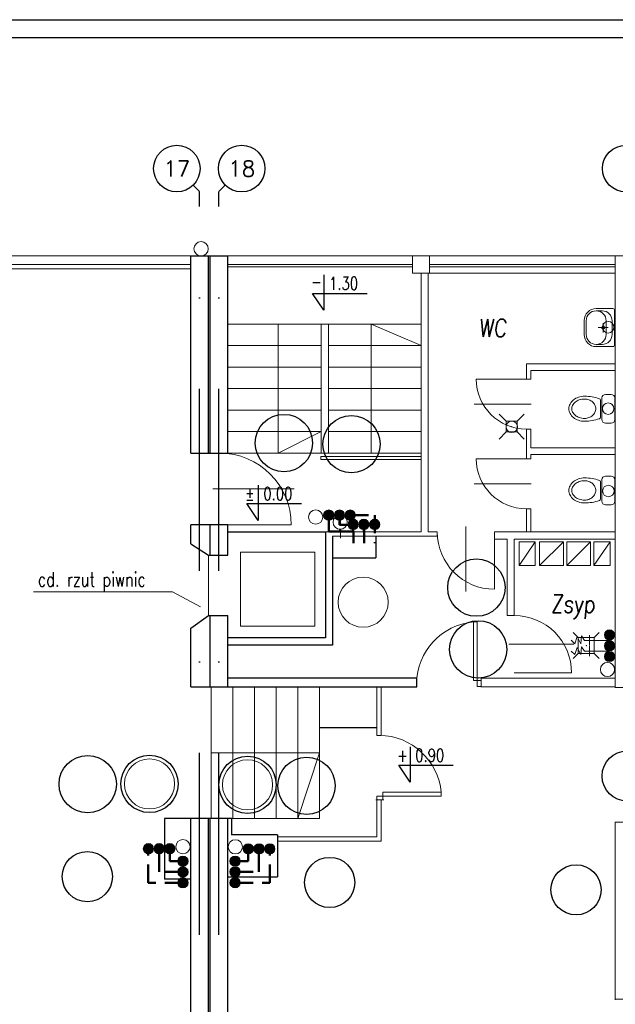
# Model space of a CAD drawing. Header units: millimetres. Extents: x -6513 to 30474, y -6915 to 65597.
# Tile 42 of 256: x 5171 to 6002, y 1237 to 2610. Entities that reach past the tile are written whole.
import ezdxf
from ezdxf.enums import TextEntityAlignment as Align

# ---------------------------------------------------------------- set-up
doc = ezdxf.new("R2010")
doc.units = ezdxf.units.MM
for name, pattern in [('DASHDOTX2', [50.8, 25.4, -12.7, 0, -12.7]), ('DASHEDX2', [38.1, 25.4, -12.7]), ('HIDDEN', [0.375, 0.25, -0.125])]:
    doc.linetypes.add(name, pattern=pattern)
doc.layers.get('0').update_dxf_attribs({"color": 8})
for name, color, linetype, lineweight in [('A-opis', 8, 'Continuous', 25), ('A_cienka', 8, 'Continuous', 5), ('A_linia przekroj', 8, 'Continuous', 25), ('A_widok', 8, 'Continuous', 13), ('CH-KD-ZEWN-RD', 8, 'Continuous', 20), ('CH-KS-WEWN-ISTN-PION-NR', 8, 'Continuous', 20), ('CH-KS-WEWN-ISTN-PRZEWÓD-NAD-POSADZKĄ', 8, 'HIDDEN', 13), ('CH-KS-WEWN-ISTN-PRZYBORY', 8, 'Continuous', 9), ('CH-KS-WEWN-ISTN-WPUST', 8, 'Continuous', 13), ('CH-KS-WEWN-OPIS', 8, 'Continuous', 25), ('CH-KS-WEWN-OPIS-ODNOŚNIK', 8, 'Continuous', 13), ('CH-KS-WEWN-PION', 8, 'Continuous', 20), ('CH-KS-WEWN-PION-NR', 8, 'Continuous', 25), ('CH-KS-WEWN-PODEJŚCIA', 8, 'Continuous', 20), ('CH-KS-WEWN-PRZEWÓD-NAD-POSADZKĄ', 8, 'DASHEDX2', 50), ('CH-KS-WEWN-WPUST', 8, 'Continuous', 20), ('CH-W-WEWN-INOX-BATERIE', 8, 'Continuous', 20), ('CH-W-WEWN-INOX-PION', 8, 'Continuous', 20), ('CH-W-WEWN-INOX-PION-NR', 8, 'Continuous', 25), ('CH-W-WEWN-INOX-PRZEWÓD-CIEPŁA', 8, 'DASHEDX2', 50), ('CH-W-WEWN-INOX-PRZEWÓD-CYRKULACJA', 8, 'DASHDOTX2', 50), ('CH-W-WEWN-INOX-PRZEWÓD-ZIMNA', 8, 'Continuous', 50), ('CH-W-WEWN-PPOŻ-PION-NR', 8, 'Continuous', 25), ('R-TABELKA', 8, 'Continuous', 25)]:
    doc.layers.add(name, color=color, linetype=linetype, lineweight=lineweight)
doc.layers.add('A-osie', color=8, linetype='DASHDOTX2')
doc.styles.add('ROMA', font='romans.shx', dxfattribs={"width": 0.75})
doc.styles.add('ROMANSS', font='romans.shx', dxfattribs={"width": 0.8, "oblique": 5})
doc.styles.add('SIMPLEXD', font='SIMPLEX.SHX', dxfattribs={"width": 0.6})
doc.styles.get("Standard").update_dxf_attribs({"font": 'txt.shx', "width": 0.9})

# ---------------------------------------------------------------- blocks, each defined once
blk = doc.blocks.new('drzwi schem')
at = {"color": 252}
blk.add_line((0, 0), (0, 1), dxfattribs=at)
at = {"color": 252, "ltscale": 10}
blk.add_line((0.5, -0.093), (0.5, 1.04), dxfattribs=at)
at = {"color": 252}
blk.add_arc((0, 0), 1, 0, 90, dxfattribs=at)
blk = doc.blocks.new('skrzydło drzwi')
for p, q in [((-5.5, -4.2), (-5.5, 4.1)), ((-5.5, 4.1), (0, 4.1)), ((0, -5.5), (0, 5.5)), ((0, -4.2), (-5.5, -4.2))]:
    blk.add_line(p, q)
blk.add_lwpolyline([(-5.5, 4.1), (-10.7, 4.1), (-10.7, 85.8), (-5.5, 85.8)], close=True)
blk.add_arc((-2.3, -1.7), 87.9, 95.4859, 178.9235)
blk = doc.blocks.new('MU-STOJĄCA')
at = {"layer": 'CH-KS-WEWN-ISTN-PRZYBORY'}
for p, q in [((15, 0), (-15, 0)), ((-20, -5), (-20, -13)), ((20, -5), (20, -13)), ((15, -18), (-15, -18)), ((12.1, -20), (-12.1, -20))]:
    blk.add_line(p, q, dxfattribs=at)
for points in [[(13.5, -42, 0.086436), (12.4, -35.9, 0.092654), (9.5, -31, 0.103059), (5.1, -27.6, 0.111854), (0, -26.4, 0.111854), (-5.1, -27.6, 0.103059), (-9.5, -31, 0.092654), (-12.4, -35.9, 0.086436), (-13.5, -42, 0.086436)], [(-17.5, -42, 0.07974), (-16.1, -50.6, 0.08865), (-12.4, -57.6, 0.10507), (-6.5, -62.4, 0.120602), (0, -64, 0.120602), (6.5, -62.4, 0.10507), (12.4, -57.6, 0.08865), (16.1, -50.6, 0.07974), (17.5, -42, 0.07974)], [(-13.5, -42, 0.07974), (-12.3, -49.4, 0.08865), (-9.2, -55.1, 0.10507), (-4.6, -58.9, 0.120602), (0, -60, 0.120602), (4.6, -58.9, 0.10507), (9.2, -55.1, 0.08865), (12.3, -49.4, 0.07974), (13.5, -42, 0.07974)]]:
    blk.add_lwpolyline(points, format="xyb", dxfattribs=at)
for centre, radius, start, end in [((-15, -5), 5, 90, 180), ((-15, -13), 5, 180, 270), ((15, -5), 5, 0, 90), ((15, -13), 5, 270, 0), ((45, -42), 62.5, 160.6961, 180), ((-12.1, -22), 2, 90, 160.6961), ((12.1, -22), 2, 19.3039, 90), ((-45, -42), 62.5, 0, 19.3039)]:
    blk.add_arc(centre, radius, start, end, dxfattribs=at)
blk = doc.blocks.new('SAN8')
at = {"layer": 'CH-KS-WEWN-ISTN-PRZYBORY'}
for p, q in [((-24, -0.268), (-23, 0)), ((-23, 0), (23, 0)), ((23, 0), (24, -0.268)), ((-25, -2), (-24.7321, -1)), ((-25, -24), (-25, -2)), ((-24.7321, -1), (-24, -0.268)), ((-9.1111, -3.1989), (9.1111, -3.1989)), ((8.9289, -10.9324), (-8.9289, -10.9324)), ((0, -12.9595), (-0.704, -13.0995)), ((0, -21.4207), (0, -8.4592)), ((0.704, -13.0995), (0, -12.9595)), ((24, -0.268), (24.732, -1)), ((24.732, -1), (25, -2)), ((25, -2), (25, -24)), ((-22.1111, -16.1989), (-22.1111, -24.1146)), ((5.8704, -14.7992), (-6.4336, -14.7992)), ((-1.6996, -14.0952), (-1.8397, -14.7992)), ((-1.8397, -14.7992), (-1.6996, -15.5032)), ((-1.3009, -13.4984), (-1.6996, -14.0952)), ((-1.6996, -15.5032), (-1.3009, -16.1)), ((-0.704, -13.0995), (-1.3009, -13.4984)), ((-1.3009, -16.1), (-0.704, -16.4988)), ((-0.704, -16.4988), (0, -16.6389)), ((0, -16.6389), (0.704, -16.4988)), ((1.3009, -13.4984), (0.704, -13.0995)), ((0.704, -16.4988), (1.3009, -16.1)), ((1.6996, -14.0952), (1.3009, -13.4984)), ((1.3009, -16.1), (1.6996, -15.5032)), ((1.8397, -14.7992), (1.6996, -14.0952)), ((1.6996, -15.5032), (1.8397, -14.7992)), ((22.1111, -24.1146), (22.1111, -16.1989)), ((-8.9289, -37.2968), (8.9289, -37.2968)), ((9.2257, -40.0035), (-9.2257, -40.0035))]:
    blk.add_line(p, q, dxfattribs=at)
for centre, radius, start, end in [((-9.1111, -16.1989), 13, 90, 180), ((-8.9289, -24.1146), 13.1822, 90, 270), ((8.9289, -24.1146), 13.1822, 270, 90), ((9.1111, -16.1989), 13, 0, 90), ((-9.1111, -24.1146), 15.8893, 179.586731, 269.586792), ((9.1111, -24.1146), 15.8893, 270.413269, 0.413269)]:
    blk.add_arc(centre, radius, start, end, dxfattribs=at)
blk = doc.blocks.new('WP-istn')
at = {"layer": 'CH-KS-WEWN-ISTN-WPUST'}
for p, q in [((-7.5, 7.5), (-17.5, 17.5)), ((7.5, 7.5), (17.5, 17.5)), ((7.5, 7.5), (-7.5, 7.5)), ((-7.5, 7.5), (-7.5, -7.5)), ((7.5, -7.5), (7.5, 7.5)), ((-7.5, -7.5), (-17.5, -17.5)), ((-7.5, -7.5), (7.5, -7.5)), ((7.5, -7.5), (17.5, -17.5))]:
    blk.add_line(p, q, dxfattribs=at)
blk.add_point((0, 0), dxfattribs=at)
blk = doc.blocks.new('WP')
at = {"layer": 'CH-KS-WEWN-WPUST'}
for p, q in [((-18.3, 18.3), (-11.2, 11.2)), ((18.3, 18.3), (11.2, 11.2)), ((-11.2, 11.2), (11.2, 11.2)), ((-11.2, 11.2), (-11.2, -11.2)), ((11.2, 11.2), (11.2, -11.2)), ((-11.2, -11.2), (-18.3, -18.3)), ((-11.2, -11.2), (11.2, -11.2)), ((11.2, -11.2), (18.3, -18.3))]:
    blk.add_line(p, q, dxfattribs=at)
blk.add_point((0, 0), dxfattribs=at)

msp = doc.modelspace()

# ---------------------------------------------------------------- hatches: boundary and pattern name
at = {"layer": 'CH-W-WEWN-INOX-PION'}
h = msp.add_hatch(color=256, dxfattribs=at)
h.paths.add_polyline_path([(5602.055, 1926.385, 0.41806339), (5594.784, 1919.209, 0.41806339), (5602.055, 1912.033)])
h.paths.add_polyline_path([(5602.055, 1912.033, 0.41037418), (5609.137, 1919.209, 0.41037418), (5602.055, 1926.385)])
h = msp.add_hatch(color=256, dxfattribs=at)
h.paths.add_polyline_path([(5617.055, 1926.385, 0.41806339), (5609.784, 1919.209, 0.41806339), (5617.055, 1912.033)])
h.paths.add_polyline_path([(5617.055, 1912.033, 0.41037418), (5624.137, 1919.209, 0.41037418), (5617.055, 1926.385)])
h = msp.add_hatch(color=256, dxfattribs=at)
h.paths.add_polyline_path([(5632.055, 1926.385, 0.41806339), (5624.784, 1919.209, 0.41806339), (5632.055, 1912.033)])
h.paths.add_polyline_path([(5632.055, 1912.033, 0.41037418), (5639.137, 1919.209, 0.41037418), (5632.055, 1926.385)])
h = msp.add_hatch(color=256, dxfattribs=at)
h.paths.add_polyline_path([(5636.196, 1913.403, 0.41806339), (5628.925, 1906.227, 0.41806339), (5636.196, 1899.051)])
h.paths.add_polyline_path([(5636.196, 1899.051, 0.41037418), (5643.278, 1906.227, 0.41037418), (5636.196, 1913.403)])
h = msp.add_hatch(color=256, dxfattribs=at)
h.paths.add_polyline_path([(5651.196, 1913.403, 0.41806339), (5643.925, 1906.227, 0.41806339), (5651.196, 1899.051)])
h.paths.add_polyline_path([(5651.196, 1899.051, 0.41037418), (5658.278, 1906.227, 0.41037418), (5651.196, 1913.403)])
h = msp.add_hatch(color=256, dxfattribs=at)
h.paths.add_polyline_path([(5666.196, 1913.403, 0.41806339), (5658.925, 1906.227, 0.41806339), (5666.196, 1899.051)])
h.paths.add_polyline_path([(5666.196, 1899.051, 0.41037418), (5673.278, 1906.227, 0.41037418), (5666.196, 1913.403)])
h = msp.add_hatch(color=256, dxfattribs=at)
h.paths.add_polyline_path([(6000.871, 1752.012, -0.41806339), (5993.695, 1744.741, -0.41806339), (5986.52, 1752.012)])
h.paths.add_polyline_path([(5986.52, 1752.012, -0.41037418), (5993.695, 1759.094, -0.41037418), (6000.871, 1752.012)])
h = msp.add_hatch(color=256, dxfattribs=at)
h.paths.add_polyline_path([(6000.871, 1737.012, -0.41806339), (5993.695, 1729.741, -0.41806339), (5986.52, 1737.012)])
h.paths.add_polyline_path([(5986.52, 1737.012, -0.41037418), (5993.695, 1744.094, -0.41037418), (6000.871, 1737.012)])
h = msp.add_hatch(color=256, dxfattribs=at)
h.paths.add_polyline_path([(6000.871, 1722.012, -0.41806339), (5993.695, 1714.741, -0.41806339), (5986.52, 1722.012)])
h.paths.add_polyline_path([(5986.52, 1722.012, -0.41037418), (5993.695, 1729.094, -0.41037418), (6000.871, 1722.012)])
h = msp.add_hatch(color=256, dxfattribs=at)
h.paths.add_polyline_path([(5350.332, 1446.608, 0.41806339), (5357.603, 1453.784, 0.41806339), (5350.332, 1460.96)])
h.paths.add_polyline_path([(5350.332, 1460.96, 0.41037418), (5343.25, 1453.784, 0.41037418), (5350.332, 1446.608)])
h = msp.add_hatch(color=256, dxfattribs=at)
h.paths.add_polyline_path([(5365.332, 1446.608, 0.41806339), (5372.603, 1453.784, 0.41806339), (5365.332, 1460.96)])
h.paths.add_polyline_path([(5365.332, 1460.96, 0.41037418), (5358.25, 1453.784, 0.41037418), (5365.332, 1446.608)])
h = msp.add_hatch(color=256, dxfattribs=at)
h.paths.add_polyline_path([(5380.332, 1446.608, 0.41806339), (5387.603, 1453.784, 0.41806339), (5380.332, 1460.96)])
h.paths.add_polyline_path([(5380.332, 1460.96, 0.41037418), (5373.25, 1453.784, 0.41037418), (5380.332, 1446.608)])
h = msp.add_hatch(color=256, dxfattribs=at)
h.paths.add_polyline_path([(5489.881, 1446.394, -0.41806339), (5482.61, 1453.57, -0.41806339), (5489.881, 1460.746)])
h.paths.add_polyline_path([(5489.881, 1460.746, -0.41037418), (5496.963, 1453.57, -0.41037418), (5489.881, 1446.394)])
h = msp.add_hatch(color=256, dxfattribs=at)
h.paths.add_polyline_path([(5504.881, 1446.394, -0.41806339), (5497.61, 1453.57, -0.41806339), (5504.881, 1460.746)])
h.paths.add_polyline_path([(5504.881, 1460.746, -0.41037418), (5511.963, 1453.57, -0.41037418), (5504.881, 1446.394)])
h = msp.add_hatch(color=256, dxfattribs=at)
h.paths.add_polyline_path([(5519.881, 1446.394, -0.41806339), (5512.61, 1453.57, -0.41806339), (5519.881, 1460.746)])
h.paths.add_polyline_path([(5519.881, 1460.746, -0.41037418), (5526.963, 1453.57, -0.41037418), (5519.881, 1446.394)])
h = msp.add_hatch(color=256, dxfattribs=at)
h.paths.add_polyline_path([(5391.434, 1436.325, 0.41806339), (5398.61, 1429.054, 0.41806339), (5405.785, 1436.325)])
h.paths.add_polyline_path([(5405.785, 1436.325, 0.41037418), (5398.61, 1443.407, 0.41037418), (5391.434, 1436.325)])
h = msp.add_hatch(color=256, dxfattribs=at)
h.paths.add_polyline_path([(5478.498, 1436.415, -0.41806339), (5471.322, 1429.144, -0.41806339), (5464.147, 1436.415)])
h.paths.add_polyline_path([(5464.147, 1436.415, -0.41037418), (5471.322, 1443.497, -0.41037418), (5478.498, 1436.415)])
h = msp.add_hatch(color=256, dxfattribs=at)
h.paths.add_polyline_path([(5391.434, 1421.325, 0.41806339), (5398.61, 1414.054, 0.41806339), (5405.785, 1421.325)])
h.paths.add_polyline_path([(5405.785, 1421.325, 0.41037418), (5398.61, 1428.407, 0.41037418), (5391.434, 1421.325)])
h = msp.add_hatch(color=256, dxfattribs=at)
h.paths.add_polyline_path([(5478.498, 1421.415, -0.41806339), (5471.322, 1414.144, -0.41806339), (5464.147, 1421.415)])
h.paths.add_polyline_path([(5464.147, 1421.415, -0.41037418), (5471.322, 1428.497, -0.41037418), (5478.498, 1421.415)])
h = msp.add_hatch(color=256, dxfattribs=at)
h.paths.add_polyline_path([(5391.434, 1406.325, 0.41806339), (5398.61, 1399.054, 0.41806339), (5405.785, 1406.325)])
h.paths.add_polyline_path([(5405.785, 1406.325, 0.41037418), (5398.61, 1413.407, 0.41037418), (5391.434, 1406.325)])
h = msp.add_hatch(color=256, dxfattribs=at)
h.paths.add_polyline_path([(5478.498, 1406.415, -0.41806339), (5471.322, 1399.144, -0.41806339), (5464.147, 1406.415)])
h.paths.add_polyline_path([(5464.147, 1406.415, -0.41037418), (5471.322, 1413.497, -0.41037418), (5478.498, 1406.415)])

# ---------------------------------------------------------------- linework, layer by layer
at = {"layer": 'A-opis', "color": 9, "ltscale": 0.1}
for p, q in [((5595.375, 2254.208), (5595.375, 2204.979)), ((5595.375, 2204.979), (5579.543, 2228.559)), ((5579.543, 2228.559), (5655.441, 2228.559)), ((5503.715, 1960.81), (5503.715, 1911.581)), ((5503.715, 1911.581), (5487.883, 1935.162)), ((5487.883, 1935.162), (5563.782, 1935.162)), ((5715.652, 1595.767), (5715.652, 1546.538)), ((5715.652, 1546.538), (5699.819, 1570.119)), ((5699.819, 1570.119), (5775.718, 1570.119))]:
    msp.add_line(p, q, dxfattribs=at)
at = {"layer": 'A-osie', "ltscale": 10}
for p, q in [((5413.04, 2379.728), (5421.897, 2370.872)), ((5457.55, 2379.728), (5448.693, 2370.872)), ((5421.897, 825.294), (5421.897, 2370.209)), ((5448.897, 825.294), (5448.897, 2370.209))]:
    msp.add_line(p, q, dxfattribs=at)
at = {"layer": 'A-osie', "linetype": 'Continuous'}
for centre in [(5390.059, 2402.709), (5480.531, 2402.709), (6016.397, 2402.709)]:
    msp.add_circle(centre, 32.5, dxfattribs=at)
at = {"layer": 'A_cienka'}
for p, q in [((4299.397, 2280.737), (6601.397, 2280.737)), ((4869.397, 2268.737), (5409.397, 2268.737)), ((5718.774, 2268.737), (5461.397, 2268.737)), ((5742.774, 2268.737), (6001.397, 2268.737)), ((4869.397, 2262.737), (5409.397, 2262.737)), ((5718.774, 2265.737), (5461.397, 2265.737)), ((5742.774, 2265.737), (6001.397, 2265.737)), ((5742.774, 2256.737), (6001.397, 2256.737)), ((5601.533, 2185.737), (5461.397, 2185.737)), ((5531.465, 2185.737), (5531.465, 2005.737)), ((5591.533, 2005.737), (5591.533, 2185.737)), ((5601.533, 2005.737), (5601.533, 2185.737)), ((5601.536, 2185.737), (5730.774, 2185.737)), ((5661.153, 2005.737), (5661.153, 2185.737)), ((5661.153, 2185.737), (5730.774, 2155.737)), ((5591.533, 2155.737), (5461.397, 2155.737)), ((5601.536, 2155.737), (5730.774, 2155.737)), ((5591.533, 2125.737), (5461.397, 2125.737)), ((5591.533, 2125.737), (5466.533, 2125.737)), ((5601.536, 2125.737), (5726.536, 2125.737)), ((5601.536, 2125.737), (5730.774, 2125.737)), ((5591.533, 2095.737), (5461.397, 2095.737)), ((5601.536, 2095.737), (5730.774, 2095.737)), ((5591.533, 2065.737), (5461.397, 2065.737)), ((5601.536, 2065.737), (5730.774, 2065.737)), ((5591.533, 2035.737), (5461.397, 2035.737)), ((5531.465, 2005.737), (5591.533, 2035.737)), ((5601.536, 2035.737), (5730.774, 2035.737)), ((5591.533, 2005.737), (5461.397, 2005.737)), ((5591.533, 2005.737), (5730.774, 2005.737)), ((5867.472, 1848.89), (5890.041, 1882.128)), ((5896.247, 1848.864), (5929.511, 1882.128)), ((5934.05, 1848.864), (5967.313, 1882.128)), ((5971.852, 1848.89), (5994.421, 1882.128)), ((5434.397, 1779.268), (5434.397, 1863.079))]:
    msp.add_line(p, q, dxfattribs=at)
at = {"layer": 'A_cienka', "ltscale": 10}
for p, q in [((5437.847, 1587.709), (5588.961, 1587.709)), ((5588.961, 1587.709), (5558.739, 1495.709))]:
    msp.add_line(p, q, dxfattribs=at)
at = {"layer": 'A_cienka'}
for points in [[(5867.472, 1882.128), (5890.041, 1882.128), (5890.041, 1848.89), (5867.472, 1848.89)], [(5896.247, 1882.128), (5929.511, 1882.128), (5929.511, 1848.864), (5896.247, 1848.864)], [(5934.05, 1882.128), (5967.313, 1882.128), (5967.313, 1848.864), (5934.05, 1848.864)], [(5971.852, 1882.128), (5994.421, 1882.128), (5994.421, 1848.89), (5971.852, 1848.89)], [(5478.897, 1867.639), (5582.455, 1867.639), (5582.455, 1764.081), (5478.897, 1764.081)]]:
    msp.add_lwpolyline(points, close=True, dxfattribs=at)
at = {"layer": 'A_linia przekroj'}
for p, q in [((5409.397, 2005.737), (5409.397, 2280.737)), ((5409.397, 2005.737), (5409.397, 2280.737)), ((5409.397, 2280.737), (5434.397, 2280.737)), ((5409.397, 2280.737), (5434.397, 2280.737)), ((5434.397, 2005.737), (5434.397, 2280.737)), ((5436.397, 2005.737), (5436.397, 2280.737)), ((5436.397, 2280.737), (5461.397, 2280.737)), ((5436.397, 2280.737), (5461.397, 2280.737)), ((5461.397, 2005.737), (5461.397, 2280.737)), ((5409.397, 2005.737), (5461.397, 2005.737)), ((5409.397, 1879.064), (5409.397, 1905.737)), ((5409.397, 1879.064), (5409.397, 1905.737)), ((5461.397, 1905.737), (5409.397, 1905.737)), ((5436.397, 1863.079), (5436.397, 1905.737)), ((5461.397, 1863.079), (5461.397, 1905.737)), ((5461.397, 1895.746), (5597.487, 1895.746)), ((5597.487, 1895.746), (5597.487, 1747.834)), ((5607.487, 1889.746), (5607.487, 1737.834)), ((5667.487, 1889.746), (5667.487, 1859.746)), ((5409.397, 1879.064), (5434.397, 1863.079)), ((5434.397, 1863.079), (5461.397, 1863.079)), ((5607.487, 1859.746), (5667.487, 1859.746)), ((5409.397, 1761.47), (5434.397, 1779.268)), ((5434.397, 1779.268), (5461.397, 1779.268)), ((5436.397, 1678.737), (5436.397, 1779.268)), ((5461.397, 1678.737), (5461.397, 1779.268)), ((5409.397, 1679.709), (5409.397, 1761.47)), ((5597.487, 1747.834), (5461.397, 1747.834)), ((5607.487, 1737.834), (5461.397, 1737.834)), ((5724.803, 1691.709), (5461.397, 1691.709)), ((5724.803, 1679.709), (5724.803, 1691.709)), ((5588.961, 1622.619), (5668.961, 1622.619)), ((5409.397, 984.737), (5409.397, 1495.709)), ((5409.397, 984.737), (5409.397, 1490.737)), ((5434.397, 984.737), (5434.397, 1495.709)), ((5436.397, 984.737), (5436.397, 1495.709)), ((5461.397, 984.737), (5461.397, 1495.709)), ((5466.347, 1495.709), (5466.347, 1473.246)), ((5530.347, 1473.246), (5466.347, 1473.246)), ((5530.347, 1473.246), (5530.347, 1473.246)), ((5530.347, 1473.246), (5530.347, 1414.355)), ((5461.397, 1414.355), (5530.347, 1414.355))]:
    msp.add_line(p, q, dxfattribs=at)
at = {"layer": 'A_linia przekroj', "ltscale": 5}
for p, q in [((5409.397, 1679.709), (5724.803, 1679.709)), ((5461.397, 1495.709), (5372.847, 1495.709)), ((5372.847, 1495.709), (5372.847, 1411.709)), ((5466.347, 1495.709), (5461.397, 1495.709)), ((5372.847, 1411.709), (5409.397, 1411.709))]:
    msp.add_line(p, q, dxfattribs=at)
at = {"layer": 'A_widok', "ltscale": 5}
for p, q in [((6001.397, 1678.737), (6001.397, 2280.737)), ((6001.397, 1678.737), (6001.397, 2280.737)), ((6001.397, 2280.737), (6031.397, 2280.737)), ((5730.774, 2256.737), (5730.774, 1895.746)), ((5730.774, 2256.737), (5730.774, 2249.519)), ((5740.774, 2256.737), (5740.774, 1895.746)), ((5740.774, 2256.737), (5740.774, 2249.519)), ((5877.776, 2130.107), (5877.776, 2109.077)), ((6001.397, 2130.107), (5877.776, 2130.107)), ((5883.776, 2121.107), (5883.776, 2109.077)), ((6001.397, 2121.107), (5883.776, 2121.107)), ((5877.776, 2109.077), (5883.776, 2109.077)), ((5877.776, 2039.077), (5877.776, 1997.897)), ((5877.776, 2039.077), (5883.776, 2039.077)), ((5883.776, 2039.077), (5883.776, 2012.927)), ((6001.397, 2012.927), (5883.776, 2012.927)), ((5730.774, 2000.955), (5591.157, 2000.955)), ((5591.157, 1996.955), (5730.774, 1996.955)), ((5877.776, 1997.897), (5883.776, 1997.897)), ((6001.397, 2003.927), (5883.776, 2003.927)), ((5883.776, 2003.927), (5883.776, 1997.897)), ((5877.776, 1927.897), (5877.776, 1895.746)), ((5877.776, 1927.897), (5883.776, 1927.897)), ((5883.776, 1927.897), (5883.776, 1895.746)), ((5597.487, 1895.746), (5730.774, 1895.746)), ((5607.487, 1889.746), (5753.348, 1889.746)), ((5740.774, 1895.746), (5753.348, 1895.746)), ((5753.348, 1889.746), (5753.348, 1895.746)), ((5833.348, 1895.746), (6001.397, 1895.746)), ((5833.348, 1885.746), (5833.348, 1895.746)), ((5833.348, 1885.746), (5850.749, 1885.746)), ((5850.749, 1885.746), (5850.749, 1779.061)), ((5860.749, 1885.746), (6001.397, 1885.746)), ((5860.749, 1885.746), (5860.749, 1779.061)), ((5850.749, 1779.061), (5860.749, 1779.061)), ((5814.609, 1679.709), (5814.609, 1691.709)), ((5814.609, 1691.709), (6001.397, 1691.709)), ((5437.847, 1679.709), (5437.847, 1495.709)), ((5468.07, 1679.709), (5468.07, 1495.709)), ((5498.293, 1679.709), (5498.293, 1495.709)), ((5528.516, 1679.709), (5528.516, 1495.709)), ((5558.739, 1679.709), (5558.739, 1495.709)), ((5588.961, 1679.709), (5588.961, 1495.709)), ((5668.961, 1679.069), (5668.961, 1611.845)), ((5668.961, 1679.069), (5668.961, 1611.845)), ((5674.961, 1679.069), (5674.961, 1611.814)), ((6001.397, 1679.709), (5814.609, 1679.709)), ((6001.397, 1678.737), (6097.15, 1678.737)), ((5668.961, 1611.845), (5674.961, 1611.814)), ((5668.961, 1521.762), (5668.961, 1470.355)), ((5674.961, 1521.762), (5674.961, 1464.355)), ((5461.397, 1495.709), (5588.961, 1495.709)), ((5466.347, 1495.709), (5466.347, 1473.246)), ((6001.397, 1242.731), (6001.397, 1490.737)), ((6001.397, 1242.731), (6001.397, 1490.737)), ((6001.397, 1490.737), (6051.397, 1490.737)), ((5466.347, 1473.246), (5530.347, 1473.246)), ((5466.347, 1473.246), (5530.347, 1473.246)), ((5530.347, 1470.355), (5668.961, 1470.355)), ((5530.347, 1464.355), (5674.961, 1464.355)), ((5372.847, 1411.231), (5372.847, 1411.709)), ((6001.397, 1243.862), (6031.397, 1243.862))]:
    msp.add_line(p, q, dxfattribs=at)
at = {"layer": 'A_widok'}
msp.add_line((5591.157, 2000.955), (5591.157, 1996.955), dxfattribs=at)
at = {"layer": 'A_widok', "ltscale": 5}
msp.add_lwpolyline([(5718.774, 2256.737), (5742.774, 2256.737), (5742.774, 2280.737), (5718.774, 2280.737)], close=True, dxfattribs=at)
at = {"layer": 'CH-KD-ZEWN-RD', "ltscale": 10}
msp.add_circle((5423.897, 2290.737), 10, dxfattribs=at)
at = {"layer": 'CH-KS-WEWN-ISTN-PION-NR', "extrusion": (-1.29885e-05, -7.54363e-06, 1)}
for centre in [(5650.029, 1797.658, -0.087), (5351.953, 1544.133, -0.081), (5488.762, 1542.912, -0.083)]:
    msp.add_circle(centre, 35, dxfattribs=at)
at = {"layer": 'CH-KS-WEWN-ISTN-PRZEWÓD-NAD-POSADZKĄ', "ltscale": 50}
for p in [(5593.785, 1916.448), (5618.246, 1887.092)]:
    msp.add_line(p, (5618.246, 1916.448), dxfattribs=at)
at = {"layer": 'CH-KS-WEWN-OPIS-ODNOŚNIK', "ltscale": 10}
for p in [(5190.273, 1812.093), (5422.95, 1791.091)]:
    msp.add_line(p, (5384.231, 1812.093), dxfattribs=at)
at = {"layer": 'CH-KS-WEWN-PION', "extrusion": (-1.29885e-05, 7.54363e-06, 1)}
for centre in [(5583.817, 1916.448, -0.058), (5617.958, 1909.332, -0.059)]:
    msp.add_circle(centre, 9.967, dxfattribs=at)
at = {"layer": 'CH-KS-WEWN-PION', "extrusion": (7.54363e-06, -1.29885e-05, 1)}
msp.add_circle((5990.935, 1703.775, 0.023), 9.967, dxfattribs=at)
at = {"layer": 'CH-KS-WEWN-PION', "extrusion": (-1.29885e-05, -7.54363e-06, 1)}
for centre in [(5398.57, 1456.545, -0.081), (5471.644, 1456.331, -0.082)]:
    msp.add_circle(centre, 9.967, dxfattribs=at)
at = {"layer": 'CH-KS-WEWN-PION-NR', "extrusion": (-1.29885e-05, -7.54363e-06, 1)}
for centre in [(5539.443, 2019.758, -0.087), (5810.501, 1731.834, -0.089), (5351.953, 1544.133, -0.081), (5488.762, 1542.912, -0.083)]:
    msp.add_circle(centre, 40, dxfattribs=at)
at = {"layer": 'CH-KS-WEWN-PODEJŚCIA', "ltscale": 10, "extrusion": (-1.29885e-05, -7.54363e-06, 1)}
for centre in [(5991.85, 2181.267, -0.094), (5991.85, 2067.712, -0.093), (5857.359, 2042.429, -0.091), (5992.161, 1952.894, -0.093)]:
    msp.add_circle(centre, 8, dxfattribs=at)
at = {"layer": 'CH-KS-WEWN-PRZEWÓD-NAD-POSADZKĄ'}
msp.add_line((5617.958, 1899.364), (5617.958, 1895.746), dxfattribs=at)
at = {"layer": 'CH-W-WEWN-INOX-BATERIE'}
for p, q in [((5945.268, 1739.686), (5948.46, 1749.692)), ((5953.566, 1739.686), (5948.46, 1749.692)), ((5953.566, 1739.686), (5954.842, 1750.544)), ((5958.885, 1744.37), (5954.842, 1750.544)), ((5965.695, 1737.456), (5965.695, 1751.456)), ((5945.268, 1739.686), (5940.375, 1744.583)), ((5945.268, 1724.609), (5948.46, 1734.616)), ((5953.566, 1724.609), (5948.46, 1734.616)), ((5953.566, 1724.609), (5954.842, 1735.467)), ((5958.885, 1729.293), (5954.842, 1735.467)), ((5958.695, 1744.456), (5993.695, 1744.456)), ((5965.695, 1722.38), (5965.695, 1736.38)), ((5945.268, 1724.609), (5940.375, 1729.506)), ((5958.695, 1729.38), (5993.695, 1729.38))]:
    msp.add_line(p, q, dxfattribs=at)
at = {"layer": 'CH-W-WEWN-INOX-PION'}
for centre in [(5601.961, 1919.209), (5616.961, 1919.209), (5631.961, 1919.209), (5636.101, 1906.227), (5651.101, 1906.227), (5666.101, 1906.227), (5993.695, 1751.918), (5993.695, 1736.918), (5993.695, 1721.918), (5350.426, 1453.784), (5365.426, 1453.784), (5380.426, 1453.784), (5489.787, 1453.57), (5504.787, 1453.57), (5519.787, 1453.57), (5398.61, 1436.231), (5471.322, 1436.321), (5398.61, 1421.231), (5471.322, 1421.321), (5398.61, 1406.231), (5471.322, 1406.321)]:
    msp.add_circle(centre, 7.176, dxfattribs=at)
at = {"layer": 'CH-W-WEWN-INOX-PION-NR', "ltscale": 10, "extrusion": (-1.29885e-05, -7.54363e-06, 1)}
for centre, radius in [((5633.684, 2018.177, -0.088), 40), ((5808.007, 1818.023, -0.089), 40), ((5265.682, 1543.796, -0.08), 40), ((5571.071, 1541.493, -0.084), 40), ((5265.219, 1414.822, -0.079), 35), ((5603.288, 1406.677, -0.083), 35)]:
    msp.add_circle(centre, radius, dxfattribs=at)
at = {"layer": 'CH-W-WEWN-INOX-PRZEWÓD-CIEPŁA'}
for p, q in [((5631.971, 1919.312), (5666.39, 1919.312)), ((5666.39, 1919.312), (5666.39, 1879.886)), ((5666.101, 1906.227), (5666.101, 1895.746)), ((5350.254, 1406.231), (5350.254, 1453.784)), ((5519.678, 1406.321), (5519.678, 1453.57)), ((5398.862, 1406.231), (5350.254, 1406.231)), ((5471.069, 1406.321), (5519.678, 1406.321))]:
    msp.add_line(p, q, dxfattribs=at)
at = {"layer": 'CH-W-WEWN-INOX-PRZEWÓD-CYRKULACJA'}
for p, q in [((5616.961, 1919.209), (5616.961, 1905.599)), ((5616.961, 1905.599), (5651.39, 1905.599)), ((5651.101, 1906.227), (5651.101, 1895.746)), ((5651.39, 1905.599), (5651.39, 1879.886)), ((5365.254, 1421.231), (5365.254, 1453.784)), ((5504.678, 1421.321), (5504.678, 1453.57)), ((5398.862, 1421.231), (5365.254, 1421.231)), ((5471.069, 1421.321), (5504.678, 1421.321))]:
    msp.add_line(p, q, dxfattribs=at)
at = {"layer": 'CH-W-WEWN-INOX-PRZEWÓD-ZIMNA', "ltscale": 2}
for p, q in [((5601.961, 1919.209), (5601.961, 1896.443)), ((5601.961, 1896.443), (5636.39, 1896.443)), ((5636.101, 1906.227), (5636.101, 1895.746)), ((5636.39, 1896.443), (5636.39, 1879.886)), ((5380.254, 1436.231), (5380.254, 1453.784)), ((5489.678, 1436.321), (5489.678, 1453.57)), ((5398.862, 1436.231), (5380.254, 1436.231)), ((5471.069, 1436.321), (5489.678, 1436.321))]:
    msp.add_line(p, q, dxfattribs=at)
at = {"layer": 'CH-W-WEWN-PPOŻ-PION-NR', "ltscale": 10, "extrusion": (-1.29885e-05, -7.54363e-06, 1)}
for centre in [(6018.45, 1555.172, -0.09), (5947.065, 1396.336, -0.088)]:
    msp.add_circle(centre, 35, dxfattribs=at)
at = {"layer": 'R-TABELKA'}
for p, q in [((-3151.084, 2610.421), (8381.396, 2610.421)), ((-3026.084, 2585.421), (8356.396, 2585.421))]:
    msp.add_line(p, q, dxfattribs=at)

# ---------------------------------------------------------------- block references
at = {"layer": 'A_cienka'}
for p, xscale, yscale, zscale, rotation in [((5877.776, 2109.077), -70, 70, 70, 90), ((5449.699, 1905.737), -100, 100, 100, 270), ((5877.776, 1997.897), -70, 70, 70, 90), ((5833.348, 1895.746), 80, 80, 80, 180), ((5860.749, 1699.061), -80, 80, 80, 270)]:
    msp.add_blockref('drzwi schem', p, dxfattribs=dict(at, xscale=xscale, yscale=yscale, zscale=zscale, rotation=rotation))
msp.add_blockref('skrzydło drzwi', (5814.609, 1684.443), dxfattribs=at)
at = {"layer": 'A_widok', "ltscale": 5, "rotation": 270}
msp.add_blockref('skrzydło drzwi', (5673.157, 1521.762), dxfattribs=at)
at = {"layer": 'CH-KS-WEWN-ISTN-PRZYBORY', "xscale": -1.059999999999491, "yscale": 1.059999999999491, "zscale": 1.06, "rotation": 270}
msp.add_blockref('SAN8', (6000.667, 2180.808), dxfattribs=at)
at = {"layer": 'CH-KS-WEWN-ISTN-PRZYBORY', "rotation": 270}
for p in [(6001.013, 2067.627), (6001.013, 1953.595)]:
    msp.add_blockref('MU-STOJĄCA', p, dxfattribs=at)
at = {"layer": 'CH-KS-WEWN-ISTN-WPUST'}
msp.add_blockref('WP-istn', (5857.227, 2042.684), dxfattribs=at)
at = {"layer": 'CH-KS-WEWN-WPUST', "ltscale": 10}
msp.add_blockref('WP', (5961.181, 1737.226), dxfattribs=at)

# ---------------------------------------------------------------- texts
at = {"layer": 'A-opis', "ltscale": 0.1, "char_height": 18, "width": 174.55464, "attachment_point": 1, "style": 'ROMA'}
for s, insert in [('-', (5577.308, 2253.938)), ('1.30', (5602.45, 2251.49)), ('%%P', (5485.58, 1958.093)), ('0.00', (5510.79, 1958.093)), ('+', (5697.517, 1593.05)), ('0.90', (5722.726, 1593.05))]:
    msp.add_mtext(s, dxfattribs=dict(at, insert=insert))
at = {"layer": 'A-osie', "linetype": 'Continuous'}
for s, p in [('17', (5390.059, 2402.709)), ('18', (5480.531, 2402.709))]:
    msp.add_text(s, height=22, dxfattribs=at).set_placement(p, align=Align.MIDDLE)
at = {"layer": 'A_cienka', "char_height": 25, "width": 294.40196, "attachment_point": 1, "style": 'ROMANSS'}
for s, insert in [('WC', (5811.385, 2192.77)), ('Zsyp', (5911.87, 1807.815))]:
    msp.add_mtext(s, dxfattribs=dict(at, insert=insert))
at = {"layer": 'CH-KS-WEWN-OPIS', "ltscale": 10, "style": 'SIMPLEXD', "width": 0.75}
msp.add_text('cd. rzut piwnic', height=20, dxfattribs=at).set_placement((5196.229, 1819.356))

doc.saveas('drawing.dxf')
